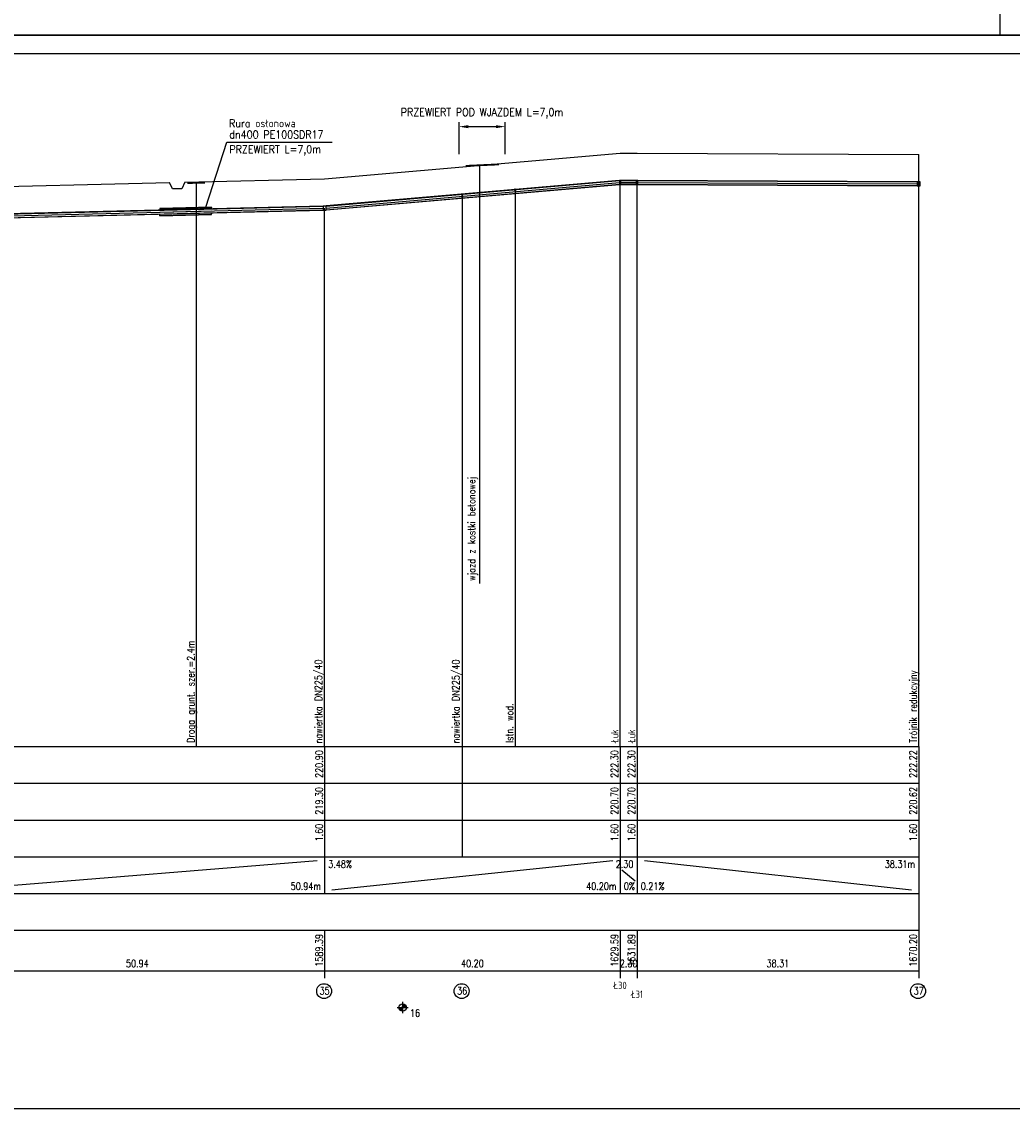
# Model space of a CAD drawing. Extents: x 122 to 1445, y -293 to 2085.
# Tile 33 of 38: x 955 to 1225, y 897 to 1195. Entities that reach past the tile are written whole.
import ezdxf
from ezdxf.enums import TextEntityAlignment as Align

# ---------------------------------------------------------------- set-up
doc = ezdxf.new("R2010")
doc.units = 0
doc.header["$LTSCALE"] = 0.2
doc.header["$MEASUREMENT"] = 0
doc.layers.get('0').update_dxf_attribs({"color": 8, "linetype": 'CONTINUOUS'})
doc.layers.get('Defpoints').update_dxf_attribs({"linetype": 'CONTINUOUS'})
for name, color, linetype in [('Armatura', 7, 'CONTINUOUS'), ('Liczby', 7, 'CONTINUOUS'), ('Linie_odn', 7, 'CONTINUOUS'), ('Linie_opisowe', 7, 'CONTINUOUS'), ('Linie_tabeli', 7, 'CONTINUOUS'), ('Odcinki', 7, 'CONTINUOUS'), ('Opis_PZ', 7, 'CONTINUOUS'), ('Opis_uzbr_n', 7, 'CONTINUOUS'), ('Opis_uzbr_p', 7, 'CONTINUOUS'), ('Osie', 7, 'CONTINUOUS'), ('Rury_ochr', 7, 'CONTINUOUS'), ('Teksty', 7, 'CONTINUOUS'), ('Teren_istn', 3, 'CONTINUOUS'), ('Uzbr_nadz', 7, 'CONTINUOUS'), ('Uzbr_podz', 7, 'CONTINUOUS'), ('warstwa_nr_0', 8, 'CONTINUOUS'), ('Wezly', 7, 'CONTINUOUS')]:
    doc.layers.add(name, color=color, linetype=linetype)
doc.styles.add('S', font='simplex.shx', dxfattribs={"width": 0.9, "height": 2.1})
doc.styles.get("Standard").update_dxf_attribs({"font": 'txt.shx'})
doc.dimstyles.new('ISO-25', dxfattribs={"dimtxt": 2.5, "dimasz": 2.5, "dimexe": 1.25, "dimexo": 0.625, "dimtad": 1, "dimdec": 4, "dimdsep": 46, "dimtxsty": 'Standard', "dimcen": 2.5, "dimadec": 0, "dimazin": 0, "dimtfac": 1, "dimtdec": 4, "dimtmove": 0, "dimatfit": 3, "dimfxl": 1, "dimtolj": 1, "dimtzin": 0, "dimarcsym": 0})

# ---------------------------------------------------------------- blocks, each defined once
blk = doc.blocks.new('*D8')
at = {"layer": 'Defpoints', "color": 0, "transparency": 16777216}
for p in [(1086.72, 1166.91), (1074.17, 1158.78), (1086.72, 1158.78)]:
    blk.add_point(p, dxfattribs=at)
at = {"layer": 'Linie_odn', "color": 0, "lineweight": -2, "transparency": 16777216}
for p, q in [((1074.17, 1159.4), (1074.17, 1168.16)), ((1076.67, 1166.91), (1084.22, 1166.91)), ((1086.72, 1159.4), (1086.72, 1168.16))]:
    blk.add_line(p, q, dxfattribs=at)
at = {"layer": 'Linie_odn', "color": 0, "transparency": 16777216}
for points in [[(1076.67, 1167.32), (1076.67, 1166.49), (1074.17, 1166.91)], [(1084.22, 1167.32), (1084.22, 1166.49), (1086.72, 1166.91)]]:
    blk.add_solid(points, dxfattribs=at)
at = {"layer": 'Linie_odn', "color": 0, "transparency": 16777216, "insert": (1080.44, 1170.53), "char_height": 2.1, "width": 47.6614, "attachment_point": 5, "style": 'S'}
blk.add_mtext('\\A1;PRZEWIERT POD WJAZDEM L=7,0m', dxfattribs=at)

msp = doc.modelspace()

# ---------------------------------------------------------------- linework, layer by layer
msp.add_line((121.68012, 1191.76042), (1321.68012, 1191.76042))
at = {"color": 7}
msp.add_lwpolyline([(1079.80555, 1042.613), (1079.80555, 1156.08433)], dxfattribs=at)
at = {"layer": 'Armatura'}
for p, q in [((1075.00151, 1148.55169), (1074.91151, 1148.54379)), ((1074.91151, 1148.54379), (1074.91151, 1147.41879)), ((1075.00151, 1148.52489), (1074.91151, 1148.51699)), ((1075.09151, 1148.55949), (1075.00151, 1148.55169)), ((1075.09151, 1148.53269), (1075.00151, 1148.52489)), ((1075.09151, 1147.43449), (1075.09151, 1148.55949)), ((1074.91151, 1147.44559), (1075.00151, 1147.45349)), ((1074.91151, 1147.41879), (1075.00151, 1147.42669)), ((1075.00151, 1147.45349), (1075.09151, 1147.46129)), ((1075.00151, 1147.42669), (1075.09151, 1147.43449))]:
    msp.add_line(p, q, dxfattribs=at)
at = {"layer": 'Liczby'}
for p, q in [((1057.90801, 926.82609), (1059.73501, 927.63949)), ((1057.93861, 926.76329), (1059.70441, 927.70229)), ((1057.97351, 926.70289), (1059.66951, 927.76269)), ((1058.01251, 926.64499), (1059.63051, 927.82059)), ((1058.05551, 926.58999), (1059.58751, 927.87559)), ((1058.10221, 926.53809), (1059.54081, 927.92749)), ((1058.15241, 926.48969), (1059.49061, 927.97589)), ((1058.20581, 926.44479), (1059.43721, 928.02079)), ((1058.26231, 926.40379), (1059.38071, 928.06179)), ((1058.32151, 926.36679), (1059.32151, 928.09879)), ((1058.38311, 926.33399), (1059.25991, 928.13159)), ((1058.44691, 926.30559), (1059.19611, 928.15999)), ((1058.51251, 926.28169), (1059.13051, 928.18389)), ((1058.57961, 926.26249), (1059.06341, 928.20309)), ((1058.64791, 926.24799), (1058.99511, 928.21759)), ((1058.71701, 926.23829), (1058.92601, 928.22729)), ((1058.78661, 926.23339), (1058.85641, 928.23219)), ((1058.82151, 928.73279), (1058.82151, 925.73279)), ((1057.32151, 927.23279), (1060.32151, 927.23279)), ((1057.82391, 927.16299), (1059.81911, 927.30259)), ((1057.83121, 927.09359), (1059.81181, 927.37199)), ((1057.84341, 927.02489), (1059.79961, 927.44069)), ((1057.86021, 926.95719), (1059.78281, 927.50839)), ((1057.88181, 926.89079), (1059.76121, 927.57479))]:
    msp.add_line(p, q, dxfattribs=at)
msp.add_circle((1058.82151, 927.23279), 1, dxfattribs=at)
at = {"layer": 'Linie_opisowe'}
for p, q in [((1002.67241, 1151.87579), (1002.67241, 998.23279)), ((1089.39991, 1149.74279), (1089.39991, 998.23279)), ((1075.00151, 1147.98919), (1075.00151, 998.23279)), ((1075.00151, 998.23279), (1075.00151, 968.23279))]:
    msp.add_line(p, q, dxfattribs=at)
at = {"layer": 'Linie_tabeli'}
for p, q in [((262.90811, 998.23279), (1199.21651, 998.23279)), ((1037.60151, 998.23279), (1037.60151, 968.23279)), ((1117.99771, 998.23279), (1117.99771, 968.23279)), ((1122.59611, 998.23279), (1122.59611, 968.23279)), ((1199.21651, 998.23279), (1199.21651, 968.23279)), ((262.90811, 988.23279), (1199.21651, 988.23279)), ((262.90811, 978.23279), (1199.21651, 978.23279)), ((262.90811, 968.23279), (1199.21651, 968.23279)), ((937.71241, 959.23279), (1035.60151, 967.23279)), ((1037.60151, 968.23279), (1037.60151, 958.23279)), ((1039.60151, 959.23279), (1115.99771, 967.23279)), ((1117.99771, 968.23279), (1117.99771, 958.23279)), ((1122.59611, 968.23279), (1122.59611, 958.23279)), ((1124.59611, 967.23279), (1197.21651, 959.23279)), ((1199.21651, 968.23279), (1199.21651, 958.23279)), ((1118.49771, 964.73279), (1122.09611, 961.73279)), ((262.90811, 958.23279), (1199.21651, 958.23279)), ((1199.21651, 958.23279), (1199.21651, 935.23279)), ((262.90811, 948.23279), (1199.21651, 948.23279)), ((1037.60151, 948.23279), (1037.60151, 935.23279)), ((1117.99771, 948.23279), (1117.99771, 935.23279)), ((1122.59611, 948.23279), (1122.59611, 935.23279)), ((262.90811, 937.23279), (1199.21651, 937.23279))]:
    msp.add_line(p, q, dxfattribs=at)
msp.add_lwpolyline([(146.68012, 899.76042), (1318.43162, 899.76042), (1318.43162, 1186.76042), (146.68012, 1186.76042)], close=True, dxfattribs=at)
for points in [[(1199.21651, 998.23279), (1199.25827, 1159.33257)], [(1117.99771, 998.23279), (1117.99771, 1151.73279)], [(1122.59611, 998.23279), (1122.59611, 1151.73279)], [(1037.60151, 998.23279), (1037.60151, 1144.73279)]]:
    msp.add_lwpolyline(points, dxfattribs=at)
for centre in [(1037.47032, 931.68185), (1074.87032, 931.68185), (1199.04676, 931.68185)]:
    msp.add_circle(centre, 2.02278, dxfattribs=at)
at = {"layer": 'Odcinki'}
for points in [[(1038.03001, 1145.30579), (1117.78351, 1152.24989), (1117.78351, 1152.27659), (1038.03001, 1145.33259)], [(1118.21201, 1152.26849), (1122.38181, 1152.26849), (1122.38181, 1152.29529), (1118.21201, 1152.29529)], [(1122.81041, 1152.26739), (1198.78791, 1151.87079), (1198.78791, 1151.89749), (1122.81041, 1152.29419)], [(1038.03001, 1144.23439), (1117.78351, 1151.17839), (1117.78351, 1151.15159), (1038.03001, 1144.20759)], [(1118.21201, 1151.19709), (1122.38181, 1151.19709), (1122.38181, 1151.17029), (1118.21201, 1151.17029)], [(1122.81041, 1151.19599), (1198.78791, 1150.79929), (1198.78791, 1150.77249), (1122.81041, 1151.16919)], [(936.14101, 1142.77899), (1037.17291, 1145.25799), (1037.17291, 1145.28479), (936.14101, 1142.80579)], [(936.14101, 1141.70759), (1037.17291, 1144.18659), (1037.17291, 1144.15979), (936.14101, 1141.68079)]]:
    msp.add_lwpolyline(points, close=True, dxfattribs=at)
at = {"layer": 'Osie'}
for p, q in [((1038.03001, 1144.77009), (1117.78351, 1151.71409)), ((1118.21201, 1151.73279), (1122.38181, 1151.73279)), ((1122.81041, 1151.73169), (1198.78791, 1151.33499)), ((936.14101, 1142.24329), (1037.17291, 1144.72229)), ((992.79241, 1143.63329), (1006.79241, 1143.97689))]:
    msp.add_line(p, q, dxfattribs=at)
at = {"layer": 'Rury_ochr'}
for p, q in [((992.79241, 1144.58569), (992.79241, 1144.19579)), ((992.79241, 1142.68099), (992.79241, 1143.07079)), ((1006.79241, 1144.92919), (1006.79241, 1144.53939)), ((1006.79241, 1143.02449), (1006.79241, 1143.41439))]:
    msp.add_line(p, q, dxfattribs=at)
for points in [[(992.79241, 1144.58569), (1006.79241, 1144.92919), (1006.79241, 1144.97689), (992.79241, 1144.63329)], [(992.79241, 1142.68099), (1006.79241, 1143.02449), (1006.79241, 1142.97689), (992.79241, 1142.63329)]]:
    msp.add_lwpolyline(points, close=True, dxfattribs=at)
at = {"layer": 'Teksty'}
for p, q in [((1005.33542, 1144.95965), (1010.99007, 1162.6649)), ((1010.99007, 1162.6649), (1039.68398, 1162.6649))]:
    msp.add_line(p, q, dxfattribs=at)
at = {"layer": 'Teren_istn'}
for points in [[(999.58247, 1151.79993), (1037.60151, 1152.73279), (1117.99771, 1159.73279), (1122.59611, 1159.73279), (1199.21651, 1159.33279)], [(262.90811, 1137.23279), (266.51811, 1137.23279), (348.43841, 1137.87809), (393.46261, 1138.23279), (431.78921, 1135.23279), (463.35161, 1138.23279), (477.24901, 1139.08739), (487.74401, 1139.73279), (521.91131, 1141.13979), (527.02551, 1141.35039), (529.84311, 1141.46639), (548.45291, 1142.23279), (558.20081, 1141.73279), (613.75561, 1143.73279), (674.50841, 1146.22319), (735.72911, 1148.73279), (849.25351, 1149.73279), (853.49531, 1149.73279), (935.71241, 1150.23279), (995.3692, 1151.69655)], [(999.5881, 1151.81232), (998.76368, 1149.99662), (996.20414, 1149.96687), (995.36739, 1151.70029)]]:
    msp.add_lwpolyline(points, dxfattribs=at)
at = {"layer": 'Uzbr_nadz'}
for points in [[(1075.94169, 1156.22203, 0.5, 0.5, 0), (1085.05008, 1156.64516, 0.5, 0.5, 0)], [(1000.27241, 1151.56689, 0.5, 0.5, 0), (1005.07241, 1151.68469, 0.5, 0.5, 0)]]:
    msp.add_lwpolyline(points, format="xyseb", dxfattribs=at)
at = {"layer": 'Uzbr_podz'}
for radius in [0.2362, 0.225]:
    msp.add_circle((1089.39991, 1149.74279), radius, dxfattribs=at)
at = {"layer": 'warstwa_nr_0'}
for points in [[(121.68012, 1191.76042), (1221.37834, 1191.76042), (1221.37834, 1488.76042), (121.68012, 1488.76042)], [(121.68012, 894.76042), (1321.17346, 894.76042), (1321.17346, 1191.76042), (121.68012, 1191.76042)]]:
    msp.add_lwpolyline(points, close=True, dxfattribs=at)
at = {"layer": 'Wezly'}
for p, q in [((1117.99771, 1152.29529), (1117.78351, 1152.27659)), ((1117.78351, 1152.27659), (1117.78351, 1151.15159)), ((1117.99771, 1152.26849), (1117.78351, 1152.24989)), ((1118.21201, 1152.29529), (1117.99771, 1152.29529)), ((1118.21201, 1152.26849), (1117.99771, 1152.26849)), ((1118.21201, 1151.17029), (1118.21201, 1152.29529)), ((1122.59611, 1152.29529), (1122.38181, 1152.29529)), ((1122.38181, 1152.29529), (1122.38181, 1151.17029)), ((1122.59611, 1152.26849), (1122.38181, 1152.26849)), ((1122.81041, 1152.29419), (1122.59611, 1152.29529)), ((1122.81041, 1152.26739), (1122.59611, 1152.26849)), ((1122.81041, 1151.16919), (1122.81041, 1152.29419)), ((1199.21651, 1151.89529), (1198.78791, 1151.89749)), ((1198.78791, 1151.89749), (1198.78791, 1150.77249)), ((1199.21651, 1151.86849), (1198.78791, 1151.87079)), ((1199.64511, 1151.89949), (1199.21651, 1151.89529)), ((1199.64511, 1151.87269), (1199.21651, 1151.86849)), ((1199.64511, 1150.77449), (1199.64511, 1151.89949)), ((1117.78351, 1151.17839), (1117.99771, 1151.19709)), ((1117.78351, 1151.15159), (1117.99771, 1151.17029)), ((1117.99771, 1151.19709), (1118.21201, 1151.19709)), ((1117.99771, 1151.17029), (1118.21201, 1151.17029)), ((1122.38181, 1151.19709), (1122.59611, 1151.19709)), ((1122.38181, 1151.17029), (1122.59611, 1151.17029)), ((1122.59611, 1151.19709), (1122.81041, 1151.19599)), ((1122.59611, 1151.17029), (1122.81041, 1151.16919)), ((1198.78791, 1150.79929), (1199.21651, 1150.79709)), ((1198.78791, 1150.77249), (1199.21651, 1150.77029)), ((1199.21651, 1150.79709), (1199.64511, 1150.80129)), ((1199.21651, 1150.77029), (1199.64511, 1150.77449)), ((1038.03001, 1145.33259), (1037.60151, 1145.29529)), ((1038.03001, 1144.20759), (1038.03001, 1145.33259)), ((1037.60151, 1145.29529), (1037.17291, 1145.28479)), ((1037.17291, 1145.28479), (1037.17291, 1144.15979)), ((1037.60151, 1145.26849), (1037.17291, 1145.25799)), ((1037.17291, 1144.18659), (1037.60151, 1144.19709)), ((1037.17291, 1144.15979), (1037.60151, 1144.17029)), ((1038.03001, 1145.30579), (1037.60151, 1145.26849)), ((1037.60151, 1144.19709), (1038.03001, 1144.23439)), ((1037.60151, 1144.17029), (1038.03001, 1144.20759))]:
    msp.add_line(p, q, dxfattribs=at)

# ---------------------------------------------------------------- texts
at = {"layer": 'Liczby', "width": 0.8}
for s, p in [('220.90', (1037.10151, 997.23279)), ('222.30', (1117.49771, 997.23279)), ('222.30', (1122.09611, 997.23279)), ('222.22', (1198.71651, 997.23279)), ('219.30', (1037.10151, 987.23279)), ('220.70', (1117.49771, 987.23279)), ('220.70', (1122.09611, 987.23279)), ('220.62', (1198.71651, 987.23279)), ('1.60', (1037.10151, 977.23279)), ('1.60', (1117.49771, 977.23279)), ('1.60', (1122.09611, 977.23279)), ('1.60', (1198.71651, 977.23279)), ('1589.39', (1037.10151, 947.23279)), ('1629.59', (1117.49771, 947.23279)), ('1631.89', (1122.09611, 947.23279)), ('1670.20', (1198.71651, 947.23279))]:
    msp.add_text(s, height=2, rotation=90, dxfattribs=at).set_placement(p, align=Align.RIGHT)
for s, p in [('3.48%', (1038.60151, 965.23279)), ('0%', (1118.99771, 959.23279)), ('0.21%', (1123.59611, 959.23279)), ('16', (1060.82151, 924.73279))]:
    msp.add_text(s, height=2, dxfattribs=at).set_placement(p)
for s, p in [('2.30', (1121.59611, 965.23279)), ('38.31m', (1198.21651, 965.23279)), ('50.94m', (1036.60151, 959.23279)), ('40.20m', (1116.99771, 959.23279))]:
    msp.add_text(s, height=2, dxfattribs=at).set_placement(p, align=Align.RIGHT)
for s, p in [('50.94', (986.65691, 938.23279)), ('40.20', (1077.79961, 938.23279)), ('2.30', (1120.29691, 938.23279)), ('38.31', (1160.90631, 938.23279)), ('Ł30', (1117.99771, 932.23279)), ('35', (1037.60151, 930.77743)), ('36', (1075.00151, 930.77743)), ('Ł31', (1122.59611, 929.83279)), ('37', (1199.21651, 930.76474))]:
    msp.add_text(s, height=2, dxfattribs=at).set_placement(p, align=Align.CENTER)
at = {"layer": 'Linie_odn', "style": 'S', "width": 0.9}
for s, p in [('Rura osłonowa', (1011.60801, 1166.75438)), ('dn400 PE100SDR17', (1011.70489, 1163.7205)), ('PRZEWIERT L=7,0m', (1011.70489, 1159.7205))]:
    msp.add_text(s, height=2.1, dxfattribs=at).set_placement(p)
at = {"layer": 'Opis_PZ', "width": 0.8}
for s, p in [('nawiertka DN225/40', (1036.89699, 999.08972)), ('nawiertka DN225/40', (1074.29699, 999.08972)), ('Trójnik redukcyjny', (1198.71651, 999.23279)), ('Łuk', (1117.49771, 999.23279)), ('Łuk', (1122.09611, 999.23279))]:
    msp.add_text(s, height=2, rotation=90, dxfattribs=at).set_placement(p)
at = {"layer": 'Opis_uzbr_n', "width": 0.8}
for s, p in [('wjazd z kostki betonowej', (1078.60196, 1043.31869)), ('Droga grunt. szer.=2.4m', (1002.17241, 999.23279))]:
    msp.add_text(s, height=2, rotation=90, dxfattribs=at).set_placement(p)
at = {"layer": 'Opis_uzbr_p', "width": 0.8}
msp.add_text('Istn. wod. ', height=2, rotation=90, dxfattribs=at).set_placement((1088.89991, 999.23279))

# ---------------------------------------------------------------- dimensions: what is measured, and where the dimension line sits
at = {"layer": 'Linie_odn'}
dim = msp.add_linear_dim(base=(1086.71944, 1166.90645), p1=(1074.16594, 1158.77636), p2=(1086.71944, 1158.77636), text='PRZEWIERT POD WJAZDEM L=7,0m', dimstyle='ISO-25', override={"dimtxsty": 'S'}, dxfattribs=at)
dim.commit()
dim.dimension.update_dxf_attribs({"geometry": '*D8', "text_midpoint": (1080.44269, 1166.90645), "dimtype": 160})

doc.saveas('drawing.dxf')
